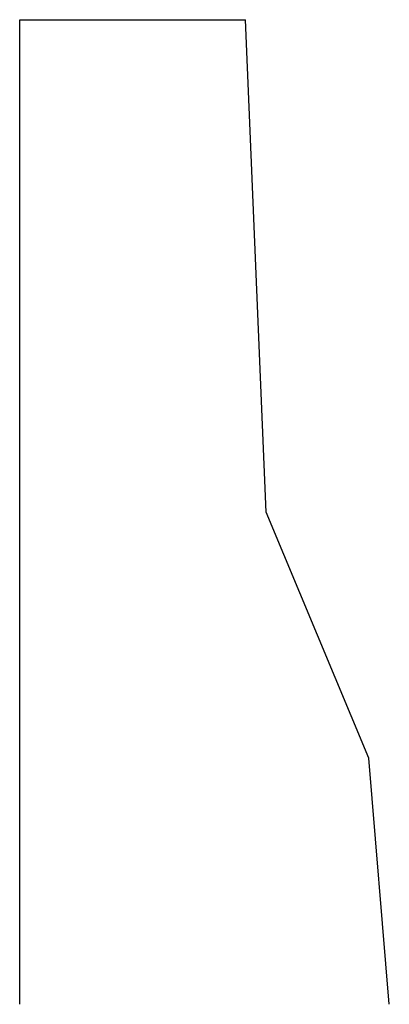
# Model space of a CAD drawing. Header units: inches. Extents: x -7742690772 to -3865980171, y -13316213144 to -6657882739.
# Tile 3 of 23: x -7741861244 to -7741860794, y -13316071907 to -13316070707. Entities that reach past the tile are written whole.
import ezdxf

# ---------------------------------------------------------------- set-up
doc = ezdxf.new("R2010")
doc.units = ezdxf.units.IN
doc.header["$MEASUREMENT"] = 0

msp = doc.modelspace()

# ---------------------------------------------------------------- linework, layer by layer
at = {"color": 0, "ltscale": 20}
for p, q in [((-7741861244.365623, -13316071906.68412), (-7741861244.365608, -13316070706.68412)), ((-7741861244.365608, -13316070706.68412), (-7741860969.365608, -13316070706.68413)), ((-7741860944.365616, -13316071306.68413), (-7741860969.365608, -13316070706.68413)), ((-7741860819.36562, -13316071606.68413), (-7741860944.365616, -13316071306.68413)), ((-7741860794.365623, -13316071906.68413), (-7741860819.36562, -13316071606.68413))]:
    msp.add_line(p, q, dxfattribs=at)

doc.saveas('drawing.dxf')
